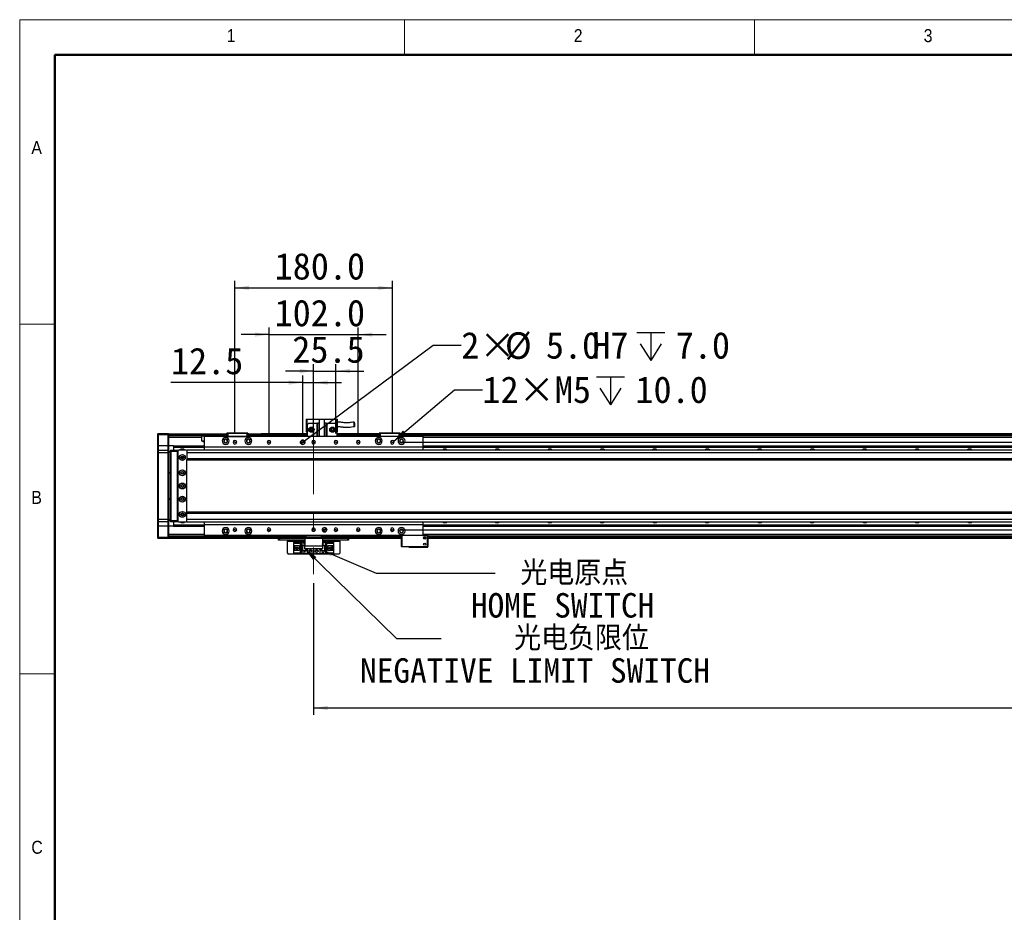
# Model space of a CAD drawing. Header units: millimetres. Extents: x 40 to 3320, y 40 to 2336.
# Tile 3 of 8: x 40 to 1166, y 1315 to 2336. Entities that reach past the tile are written whole.
import ezdxf

# ---------------------------------------------------------------- set-up
doc = ezdxf.new("R2010")
doc.units = ezdxf.units.MM
doc.header["$LTSCALE"] = 8
doc.linetypes.add('CENTERX2', pattern=[20.32, 12.7, -2.54, 2.54, -2.54])
doc.layers.add('DIMNS', color=7, linetype='Continuous')
doc.styles.add('SLDTEXTSTYLE1', font='Gothic.ttf', dxfattribs={"width": 0.913})
doc.styles.add('SLDTEXTSTYLE8', font='txt')
doc.styles.add('SLDTEXTSTYLE9', font='txt', dxfattribs={"bigfont": 'bigfont'})
doc.dimstyles.new('SLDDIMSTYLE0', dxfattribs={"dimtxt": 30.4, "dimasz": 16, "dimexe": 0, "dimexo": 0.0625, "dimgap": 7.6, "dimtad": 2, "dimdec": 1, "dimrnd": 1e-09, "dimzin": 4, "dimdsep": 46, "dimtxsty": 'SLDTEXTSTYLE8', "dimsah": 1, "dimcen": 0.09, "dimadec": 0, "dimazin": 1, "dimtfac": 1, "dimtdec": 1, "dimtofl": 0, "dimtmove": 0, "dimatfit": 3, "dimfxl": 0, "dimfrac": 2, "dimtolj": 1, "dimtzin": 12, "dimarcsym": 0})
doc.dimstyles.new('SLDDIMSTYLE1', dxfattribs={"dimtxt": 30.4, "dimasz": 16, "dimexe": 0, "dimexo": 0.0625, "dimgap": 7.6, "dimtad": 2, "dimdec": 1, "dimrnd": 1e-09, "dimzin": 4, "dimdsep": 46, "dimtxsty": 'SLDTEXTSTYLE8', "dimsah": 1, "dimcen": 0.09, "dimadec": 0, "dimazin": 1, "dimtfac": 1, "dimtdec": 1, "dimtmove": 0, "dimatfit": 0, "dimfxl": 0, "dimfrac": 2, "dimtolj": 1, "dimtzin": 12, "dimarcsym": 0})
doc.dimstyles.new('SLDDIMSTYLE2', dxfattribs={"dimtxt": 0.18, "dimasz": 16, "dimexe": 0, "dimexo": 0.0625, "dimgap": 0, "dimtad": 0, "dimtih": 1, "dimtoh": 1, "dimdec": 0, "dimrnd": 1e-09, "dimzin": 0, "dimdsep": 46, "dimtxsty": 'Standard', "dimsah": 1, "dimcen": 0.09, "dimadec": 0, "dimazin": 0, "dimtfac": 16, "dimtdec": 0, "dimtofl": 0, "dimtmove": 0, "dimatfit": 3, "dimfxl": 0, "dimfrac": 2, "dimtolj": 1, "dimtzin": 0, "dimarcsym": 0})
doc.dimstyles.new('SLDDIMSTYLE3', dxfattribs={"dimtxt": 30.4, "dimasz": 16, "dimexe": 0, "dimexo": 0.0625, "dimgap": 7.6, "dimtad": 2, "dimdec": 1, "dimrnd": 1e-09, "dimzin": 12, "dimdsep": 46, "dimtxsty": 'SLDTEXTSTYLE8', "dimsah": 1, "dimcen": 0.09, "dimadec": 0, "dimazin": 3, "dimtfac": 1, "dimtdec": 1, "dimtmove": 0, "dimatfit": 0, "dimfxl": 0, "dimfrac": 2, "dimtolj": 1, "dimtzin": 12, "dimarcsym": 0})
doc.dimstyles.new('SLDDIMSTYLE7', dxfattribs={"dimtxt": 30.4, "dimasz": 16, "dimexe": 0, "dimexo": 0.0625, "dimgap": 7.6, "dimtad": 0, "dimtih": 1, "dimtoh": 1, "dimdec": 1, "dimrnd": 1e-09, "dimzin": 4, "dimdsep": 46, "dimtxsty": 'SLDTEXTSTYLE8', "dimsah": 1, "dimcen": 0, "dimadec": 0, "dimazin": 1, "dimtfac": 1, "dimtdec": 1, "dimtofl": 0, "dimtmove": 0, "dimatfit": 3, "dimfxl": 0, "dimfrac": 2, "dimtolj": 1, "dimtzin": 12, "dimarcsym": 0})
doc.dimstyles.new('SLDDIMSTYLE8', dxfattribs={"dimtxt": 30.4, "dimasz": 16, "dimexe": 0, "dimexo": 0.0625, "dimgap": 7.6, "dimtad": 0, "dimtih": 1, "dimtoh": 1, "dimdec": 1, "dimrnd": 1e-09, "dimzin": 12, "dimdsep": 46, "dimtxsty": 'SLDTEXTSTYLE8', "dimsah": 1, "dimcen": 0, "dimadec": 0, "dimazin": 3, "dimtfac": 1, "dimtdec": 1, "dimtofl": 0, "dimtmove": 0, "dimatfit": 3, "dimfxl": 0, "dimfrac": 2, "dimtolj": 1, "dimtzin": 12, "dimarcsym": 0})

# ---------------------------------------------------------------- blocks, each defined once
blk = doc.blocks.new('_D_22')
at = {"layer": 'DIMNS'}
for p, q in [((325, 1863), (325, 1984)), ((427, 1863), (427, 1984)), ((325, 1976), (293, 1976)), ((325, 1976), (427, 1976)), ((427, 1976), (459, 1976))]:
    blk.add_line(p, q, dxfattribs=at)
for points in [[(325, 1976), (309, 1978.4), (309, 1973.6)], [(427, 1976), (443, 1973.6), (443, 1978.4)]]:
    blk.add_solid(points, dxfattribs=at)
at = {"layer": 'DIMNS', "insert": (331.4, 2015.9), "char_height": 30.4, "attachment_point": 1, "style": 'SLDTEXTSTYLE8'}
blk.add_mtext('102.0', dxfattribs=at)
blk = doc.blocks.new('_D_23')
at = {"layer": 'DIMNS'}
for p, q in [((286, 1863), (286, 2037.4)), ((466, 1863), (466, 2037.4)), ((286, 2029.4), (466, 2029.4))]:
    blk.add_line(p, q, dxfattribs=at)
for points in [[(286, 2029.4), (302, 2027), (302, 2031.8)], [(466, 2029.4), (450, 2031.8), (450, 2027)]]:
    blk.add_solid(points, dxfattribs=at)
at = {"layer": 'DIMNS', "insert": (331.4, 2069.3), "char_height": 30.4, "attachment_point": 1, "style": 'SLDTEXTSTYLE8'}
blk.add_mtext('180.0', dxfattribs=at)
blk = doc.blocks.new('_D_24')
at = {"layer": 'DIMNS'}
for p, q in [((2434, 1852.9), (2434, 1884.9)), ((476.1, 1852.9), (2442, 1852.9)), ((2434, 1852.9), (2434, 1752.9)), ((476.1, 1752.9), (2442, 1752.9)), ((2434, 1752.9), (2434, 1720.9))]:
    blk.add_line(p, q, dxfattribs=at)
for points in [[(2434, 1852.9), (2436.4, 1868.9), (2431.6, 1868.9)], [(2434, 1752.9), (2431.6, 1736.9), (2436.4, 1736.9)]]:
    blk.add_solid(points, dxfattribs=at)
at = {"layer": 'DIMNS', "insert": (2394.1, 1751.9), "char_height": 30.4, "attachment_point": 1, "rotation": 90, "style": 'SLDTEXTSTYLE8'}
blk.add_mtext('100.0', dxfattribs=at)
blk = doc.blocks.new('SW_SYMBOL_HOLE_DEPTH')
at = {"layer": 'DIMNS', "color": 0}
for p, q in [((0, 7000), (6400, 7000)), ((3200, 7000), (3200, 600)), ((800, 4440), (3200, 600)), ((5600, 4440), (3200, 600))]:
    blk.add_line(p, q, dxfattribs=at)
blk = doc.blocks.new('_D_25')
at = {"layer": 'DIMNS'}
for p, q in [((365.5, 1854.4), (512.8, 1963.7)), ((512.8, 1963.7), (544.8, 1963.7))]:
    blk.add_line(p, q, dxfattribs=at)
blk.add_solid([(365.5, 1854.4), (379.7, 1862), (376.9, 1865.8)], dxfattribs=at)
at = {"layer": 'DIMNS', "xscale": 0.004985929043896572, "yscale": 0.004985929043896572, "zscale": 0.004985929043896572}
blk.add_blockref('SW_SYMBOL_HOLE_DEPTH', (745.4, 1943.4), dxfattribs=at)
at = {"layer": 'DIMNS', "char_height": 30.4, "attachment_point": 1, "style": 'SLDTEXTSTYLE8'}
for s, insert in [('2×', (544.8, 1978.9)), ('%%c', (594.6, 1978.6)), ('5.0', (641.5, 1978.9)), ('H7', (694.5, 1978.9)), ('7.0', (789.9, 1978.9))]:
    blk.add_mtext(s, dxfattribs=dict(at, insert=insert))
blk = doc.blocks.new('_D_26')
at = {"layer": 'DIMNS'}
for p, q in [((467.6, 1854.2), (537, 1912.9)), ((537, 1912.9), (569, 1912.9))]:
    blk.add_line(p, q, dxfattribs=at)
blk.add_solid([(467.6, 1854.2), (481.3, 1862.7), (478.2, 1866.4)], dxfattribs=at)
at = {"layer": 'DIMNS', "xscale": 0.004985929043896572, "yscale": 0.004985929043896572, "zscale": 0.004985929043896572}
blk.add_blockref('SW_SYMBOL_HOLE_DEPTH', (699.3, 1892.7), dxfattribs=at)
at = {"layer": 'DIMNS', "char_height": 30.4, "attachment_point": 1, "style": 'SLDTEXTSTYLE8'}
for s, insert in [('12×M5', (569, 1928.2)), ('10.0', (743.8, 1928.2))]:
    blk.add_mtext(s, dxfattribs=dict(at, insert=insert))
blk = doc.blocks.new('_D_27')
at = {"layer": 'DIMNS'}
for p, q in [((376, 1863), (376, 1942.3)), ((401.5, 1863), (401.5, 1942.3)), ((376, 1934.3), (344, 1934.3)), ((376, 1934.3), (401.5, 1934.3)), ((401.5, 1934.3), (433.5, 1934.3))]:
    blk.add_line(p, q, dxfattribs=at)
for points in [[(376, 1934.3), (360, 1936.7), (360, 1931.9)], [(401.5, 1934.3), (417.5, 1931.9), (417.5, 1936.7)]]:
    blk.add_solid(points, dxfattribs=at)
at = {"layer": 'DIMNS', "insert": (351.6, 1974.2), "char_height": 30.4, "attachment_point": 1, "style": 'SLDTEXTSTYLE8'}
blk.add_mtext('25.5', dxfattribs=at)
blk = doc.blocks.new('_D_28')
at = {"layer": 'DIMNS'}
for p, q in [((363.5, 1863), (363.5, 1929.1)), ((376, 1905.2), (376, 1929.1)), ((363.5, 1921.1), (212.9, 1921.1)), ((363.5, 1921.1), (376, 1921.1)), ((376, 1921.1), (408, 1921.1))]:
    blk.add_line(p, q, dxfattribs=at)
for points in [[(363.5, 1921.1), (347.5, 1923.5), (347.5, 1918.7)], [(376, 1921.1), (392, 1918.7), (392, 1923.5)]]:
    blk.add_solid(points, dxfattribs=at)
at = {"layer": 'DIMNS', "insert": (212.9, 1961), "char_height": 30.4, "attachment_point": 1, "style": 'SLDTEXTSTYLE8'}
blk.add_mtext('12.5', dxfattribs=at)
blk = doc.blocks.new('_D_34')
at = {"layer": 'DIMNS'}
for p, q in [((2176, 1705.2), (2176, 1541.1)), ((376, 1691.8), (376, 1541.1)), ((376, 1549.1), (2176, 1549.1))]:
    blk.add_line(p, q, dxfattribs=at)
for points in [[(376, 1549.1), (392, 1546.7), (392, 1551.5)], [(2176, 1549.1), (2160, 1551.5), (2160, 1546.7)]]:
    blk.add_solid(points, dxfattribs=at)
at = {"layer": 'DIMNS', "insert": (1227.2, 1589), "char_height": 30.4, "attachment_point": 1, "style": 'SLDTEXTSTYLE8'}
blk.add_mtext('1800.0', dxfattribs=at)
blk = doc.blocks.new('SW_NOTE_8')
at = {"layer": 'DIMNS', "color": 0, "char_height": 28, "attachment_point": 2}
for s, insert, style in [(' 光电原点', (78, 14.1), 'SLDTEXTSTYLE9'), ('HOME SWITCH', (77.1, -22.9), 'SLDTEXTSTYLE8')]:
    blk.add_mtext(s, dxfattribs=dict(at, insert=insert, style=style))
blk = doc.blocks.new('SW_NOTE_9')
at = {"layer": 'DIMNS', "color": 0, "char_height": 28, "attachment_point": 2}
for s, insert, style in [('    光电负限位', (110.7, 14.6), 'SLDTEXTSTYLE9'), ('NEGATIVE LIMIT SWITCH', (107.5, -22.4), 'SLDTEXTSTYLE8')]:
    blk.add_mtext(s, dxfattribs=dict(at, insert=insert, style=style))
blk = doc.blocks.new('SW_DOWELSYMBOL_3')
at = {"linetype": 'Continuous', "lineweight": 18}
h = blk.add_hatch(color=0, dxfattribs=at)
edge = h.paths.add_edge_path(flags=0)
edge.add_arc((0, 0), 2.5, 180, 270)
edge.add_line((0, -2.5), (0, 0))
edge.add_line((0, 0), (-2.5, 0))
h = blk.add_hatch(color=0, dxfattribs=at)
edge = h.paths.add_edge_path(flags=0)
edge.add_arc((0, 0), 2.5, 0, 90)
edge.add_line((0, 2.5), (0, 0))
edge.add_line((0, 0), (2.5, 0))
at = {"layer": 'DIMNS', "color": 0}
blk.add_circle((0, 0), 2.5, dxfattribs=at)
blk = doc.blocks.new('SW_DOWELSYMBOL_4')
at = {"linetype": 'Continuous', "lineweight": 18}
h = blk.add_hatch(color=0, dxfattribs=at)
edge = h.paths.add_edge_path(flags=0)
edge.add_arc((0, 0), 2.5, 180, 270)
edge.add_line((0, -2.5), (0, 0))
edge.add_line((0, 0), (-2.5, 0))
h = blk.add_hatch(color=0, dxfattribs=at)
edge = h.paths.add_edge_path(flags=0)
edge.add_arc((0, 0), 2.5, 0, 90)
edge.add_line((0, 2.5), (0, 0))
edge.add_line((0, 0), (2.5, 0))
at = {"layer": 'DIMNS', "color": 0}
blk.add_circle((0, 0), 2.5, dxfattribs=at)

msp = doc.modelspace()

# ---------------------------------------------------------------- linework, layer by layer
at = {"color": 7, "linetype": 'Continuous', "lineweight": 18}
for p, q in [((3320, 2336), (40, 2336)), ((40, 2336), (40, 40)), ((480, 2296), (480, 2336)), ((880, 2336), (880, 2296)), ((80, 2296), (3280, 2296)), ((80, 2296), (80, 80)), ((80, 1988), (40, 1988)), ((40, 1588), (80, 1588))]:
    msp.add_line(p, q, dxfattribs=at)
at = {"color": 7, "linetype": 'Continuous', "lineweight": 50}
for p, q in [((3280, 2296), (80, 2296)), ((80, 2296), (80, 80))]:
    msp.add_line(p, q, dxfattribs=at)
at = {"color": 7, "linetype": 'Continuous', "lineweight": 25}
for p, q in [((367.45, 1879.19), (368.45, 1879.19)), ((367.45, 1879.19), (367.45, 1864.79)), ((368.45, 1872.79), (368.45, 1879.19)), ((368.45, 1879.19), (382.45, 1879.19)), ((370.45, 1874.79), (368.45, 1872.79)), ((368.45, 1872.79), (368.45, 1859.39)), ((370.45, 1874.79), (379.95, 1874.79)), ((379.95, 1859.39), (379.95, 1874.79)), ((379.95, 1874.79), (380.45, 1874.79)), ((380.45, 1874.79), (380.45, 1859.39)), ((382.45, 1874.79), (380.45, 1874.79)), ((382.45, 1879.39), (382.45, 1859.39)), ((382.45, 1879.39), (388.45, 1879.39)), ((388.45, 1859.39), (388.45, 1879.39)), ((388.45, 1879.19), (402.45, 1879.19)), ((390.45, 1874.79), (388.45, 1874.79)), ((390.45, 1859.39), (390.45, 1874.79)), ((390.45, 1874.79), (390.95, 1874.79)), ((390.95, 1874.79), (400.45, 1874.79)), ((390.95, 1874.79), (390.95, 1859.39)), ((402.45, 1872.79), (400.45, 1874.79)), ((402.45, 1879.19), (403.45, 1879.19)), ((402.45, 1879.19), (402.45, 1872.79)), ((402.45, 1872.79), (402.45, 1859.39)), ((403.45, 1864.79), (403.45, 1879.19)), ((197.95, 1862.59), (198.25, 1862.89)), ((197.95, 1861.39), (197.95, 1862.59)), ((197.95, 1861.39), (198.25, 1861.39)), ((197.95, 1848.89), (197.95, 1861.39)), ((198.25, 1862.89), (198.25, 1861.39)), ((198.25, 1862.89), (209.65, 1862.89)), ((198.25, 1861.39), (198.25, 1848.89)), ((209.65, 1861.39), (198.25, 1861.39)), ((209.65, 1861.39), (209.65, 1862.89)), ((209.65, 1862.89), (209.95, 1862.59)), ((209.65, 1848.89), (209.65, 1861.39)), ((209.65, 1861.39), (209.95, 1861.39)), ((209.95, 1862.59), (209.95, 1861.39)), ((209.95, 1862.39), (276.95, 1862.39)), ((209.95, 1861.39), (209.95, 1848.89)), ((276.95, 1860.39), (209.95, 1860.39)), ((248.31, 1858.39), (209.95, 1858.39)), ((248.31, 1854.29), (248.31, 1858.39)), ((500.95, 1859.39), (250.95, 1859.39)), ((250.95, 1859.39), (250.95, 1847.39)), ((276.95, 1863.09), (277.25, 1863.39)), ((276.95, 1859.39), (276.95, 1863.09)), ((277.95, 1863.09), (276.95, 1863.09)), ((277.95, 1859.39), (276.95, 1859.39)), ((276.95, 1859.39), (276.95, 1859.39)), ((277.25, 1863.39), (278.08, 1863.39)), ((277.95, 1863.09), (278.08, 1863.39)), ((277.95, 1863.09), (277.95, 1859.39)), ((299.95, 1863.09), (277.95, 1863.09)), ((277.95, 1859.39), (299.95, 1859.39)), ((278.08, 1863.39), (299.83, 1863.39)), ((299.95, 1863.09), (299.83, 1863.39)), ((299.83, 1863.39), (300.65, 1863.39)), ((299.95, 1859.39), (299.95, 1863.09)), ((300.95, 1863.09), (299.95, 1863.09)), ((300.95, 1859.39), (299.95, 1859.39)), ((300.65, 1863.39), (300.95, 1863.09)), ((300.95, 1863.09), (300.95, 1859.39)), ((300.95, 1862.39), (368.45, 1862.39)), ((368.45, 1860.39), (300.95, 1860.39)), ((300.95, 1859.39), (300.95, 1859.39)), ((315.95, 1862.69), (368.45, 1862.69)), ((315.95, 1862.69), (315.95, 1862.49)), ((315.95, 1862.49), (368.45, 1862.49)), ((315.95, 1862.39), (315.95, 1862.49)), ((367.45, 1864.79), (368.45, 1864.79)), ((402.45, 1864.79), (403.45, 1864.79)), ((402.45, 1862.69), (450.95, 1862.69)), ((402.45, 1862.49), (450.95, 1862.49)), ((402.45, 1862.39), (450.95, 1862.39)), ((450.95, 1860.39), (402.45, 1860.39)), ((450.95, 1863.09), (451.25, 1863.39)), ((450.95, 1859.39), (450.95, 1863.09)), ((451.95, 1863.09), (450.95, 1863.09)), ((451.25, 1863.39), (452.08, 1863.39)), ((451.95, 1863.09), (452.08, 1863.39)), ((451.95, 1863.09), (451.95, 1859.39)), ((473.95, 1863.09), (451.95, 1863.09)), ((452.08, 1863.39), (473.83, 1863.39)), ((473.95, 1863.09), (473.83, 1863.39)), ((473.83, 1863.39), (474.65, 1863.39)), ((473.95, 1859.39), (473.95, 1863.09)), ((474.95, 1863.09), (473.95, 1863.09)), ((474.65, 1863.39), (474.95, 1863.09)), ((474.95, 1863.09), (474.95, 1859.39)), ((474.95, 1862.69), (2076.95, 1862.69)), ((474.95, 1862.49), (2076.95, 1862.49)), ((474.95, 1862.39), (2076.95, 1862.39)), ((2076.95, 1860.39), (474.95, 1860.39)), ((500.95, 1859.39), (500.95, 1847.39)), ((197.95, 1848.89), (198.25, 1848.89)), ((197.95, 1843.59), (197.95, 1848.89)), ((198.25, 1848.89), (198.25, 1843.89)), ((209.65, 1848.89), (198.25, 1848.89)), ((209.65, 1843.89), (209.65, 1848.89)), ((209.65, 1848.89), (209.95, 1848.89)), ((209.95, 1848.89), (209.95, 1843.59)), ((215.95, 1848.89), (209.95, 1848.89)), ((215.95, 1848.89), (250.95, 1848.89)), ((215.95, 1848.89), (215.95, 1848.6)), ((215.95, 1848.6), (250.95, 1848.6)), ((215.95, 1848.6), (215.95, 1847.7)), ((215.95, 1847.7), (250.95, 1847.7)), ((215.95, 1847.7), (215.95, 1847.41)), ((215.95, 1847.41), (250.95, 1847.41)), ((215.95, 1847.41), (215.95, 1843.89)), ((250.95, 1854.29), (248.31, 1854.29)), ((500.95, 1847.39), (250.95, 1847.39)), ((250.95, 1847.39), (250.95, 1843.89)), ((285.95, 1852.89), (283.85, 1852.89)), ((285.95, 1852.89), (288.05, 1852.89)), ((324.95, 1852.89), (322.85, 1852.89)), ((324.95, 1852.89), (327.05, 1852.89)), ((363.45, 1852.89), (360.95, 1852.89)), ((363.45, 1852.89), (365.95, 1852.89)), ((375.95, 1852.89), (373.85, 1852.89)), ((375.95, 1852.89), (378.05, 1852.89)), ((401.45, 1852.89), (399.35, 1852.89)), ((401.45, 1852.89), (403.55, 1852.89)), ((426.95, 1852.89), (424.85, 1852.89)), ((426.95, 1852.89), (429.05, 1852.89)), ((465.95, 1852.89), (463.85, 1852.89)), ((465.95, 1852.89), (468.05, 1852.89)), ((500.95, 1848.89), (2050.95, 1848.89)), ((500.95, 1848.6), (2050.95, 1848.6)), ((500.95, 1847.7), (2050.95, 1847.7)), ((500.95, 1847.41), (2050.95, 1847.41)), ((500.95, 1847.39), (500.95, 1843.89)), ((198.25, 1843.89), (197.95, 1843.59)), ((197.95, 1840.89), (197.95, 1843.59)), ((197.95, 1764.89), (197.95, 1840.89)), ((198.25, 1840.89), (197.95, 1840.89)), ((198.25, 1843.89), (198.25, 1840.89)), ((198.25, 1843.89), (209.65, 1843.89)), ((198.25, 1840.89), (198.25, 1764.89)), ((209.65, 1840.89), (198.25, 1840.89)), ((209.65, 1840.89), (209.65, 1843.89)), ((209.65, 1843.89), (209.95, 1843.59)), ((209.65, 1764.89), (209.65, 1840.89)), ((209.65, 1840.89), (209.95, 1840.89)), ((209.95, 1843.59), (209.95, 1840.89)), ((209.95, 1842.39), (212.45, 1842.39)), ((212.45, 1841.39), (209.95, 1841.39)), ((209.95, 1840.89), (209.95, 1764.89)), ((212.45, 1843.59), (212.75, 1843.89)), ((212.45, 1842.39), (212.45, 1843.59)), ((212.45, 1763.39), (212.45, 1842.39)), ((212.45, 1842.39), (212.75, 1842.39)), ((212.75, 1843.89), (212.75, 1842.39)), ((212.75, 1843.89), (219.95, 1843.89)), ((212.75, 1842.39), (212.75, 1763.39)), ((219.95, 1842.39), (212.75, 1842.39)), ((219.95, 1843.89), (219.95, 1842.39)), ((219.95, 1843.89), (221.45, 1843.89)), ((221.15, 1843.59), (219.95, 1843.59)), ((219.95, 1842.39), (219.95, 1763.39)), ((220.95, 1841.89), (220.45, 1841.89)), ((220.45, 1841.89), (220.45, 1763.89)), ((221.45, 1843.89), (220.95, 1843.39)), ((220.95, 1843.39), (220.95, 1762.39)), ((230.45, 1843.89), (221.45, 1843.89)), ((227.1, 1835.89), (224.81, 1835.89)), ((230.95, 1843.39), (230.45, 1843.89)), ((2321.45, 1843.89), (230.95, 1843.89)), ((230.95, 1843.89), (230.95, 1843.39)), ((230.95, 1843.25), (230.95, 1843.39)), ((230.95, 1843.25), (230.95, 1840.89)), ((2321.95, 1840.89), (230.95, 1840.89)), ((230.95, 1840.89), (230.95, 1833.89)), ((2321.95, 1833.89), (230.95, 1833.89)), ((230.95, 1833.89), (230.95, 1832.89)), ((230.95, 1832.89), (2321.95, 1832.89)), ((230.95, 1772.89), (230.95, 1832.89)), ((209.95, 1818.39), (212.45, 1818.39)), ((212.45, 1817.39), (209.95, 1817.39)), ((209.95, 1788.39), (212.45, 1788.39)), ((212.45, 1787.39), (209.95, 1787.39)), ((224.81, 1769.89), (227.1, 1769.89)), ((2321.95, 1772.89), (230.95, 1772.89)), ((230.95, 1771.89), (230.95, 1772.89)), ((230.95, 1771.89), (2321.95, 1771.89)), ((230.95, 1764.89), (230.95, 1771.89)), ((197.95, 1762.19), (197.95, 1764.89)), ((198.25, 1764.89), (197.95, 1764.89)), ((198.25, 1761.89), (197.95, 1762.19)), ((197.95, 1756.89), (197.95, 1762.19)), ((198.25, 1756.89), (197.95, 1756.89)), ((197.95, 1744.39), (197.95, 1756.89)), ((198.25, 1764.89), (198.25, 1761.89)), ((198.25, 1764.89), (209.65, 1764.89)), ((209.65, 1761.89), (198.25, 1761.89)), ((198.25, 1761.89), (198.25, 1756.89)), ((209.65, 1756.89), (198.25, 1756.89)), ((198.25, 1756.89), (198.25, 1744.39)), ((209.65, 1761.89), (209.65, 1764.89)), ((209.65, 1764.89), (209.95, 1764.89)), ((209.65, 1761.89), (209.95, 1762.19)), ((209.65, 1756.89), (209.65, 1761.89)), ((209.95, 1756.89), (209.65, 1756.89)), ((209.65, 1744.39), (209.65, 1756.89)), ((209.95, 1764.89), (209.95, 1762.19)), ((209.95, 1764.39), (212.45, 1764.39)), ((212.45, 1763.39), (209.95, 1763.39)), ((209.95, 1762.19), (209.95, 1756.89)), ((209.95, 1756.89), (209.95, 1744.39)), ((215.95, 1756.88), (209.95, 1756.88)), ((212.45, 1762.19), (212.45, 1763.39)), ((212.45, 1763.39), (212.75, 1763.39)), ((212.45, 1762.19), (212.75, 1761.89)), ((212.75, 1763.39), (212.75, 1761.89)), ((212.75, 1763.39), (219.95, 1763.39)), ((219.95, 1761.89), (212.75, 1761.89)), ((215.95, 1761.89), (215.95, 1758.37)), ((215.95, 1758.37), (250.95, 1758.37)), ((215.95, 1758.37), (215.95, 1758.08)), ((215.95, 1758.08), (250.95, 1758.08)), ((215.95, 1758.08), (215.95, 1757.18)), ((215.95, 1757.18), (250.95, 1757.18)), ((215.95, 1757.18), (215.95, 1756.88)), ((215.95, 1756.88), (250.95, 1756.88)), ((219.95, 1763.39), (219.95, 1761.89)), ((219.95, 1762.19), (221.15, 1762.19)), ((221.45, 1761.89), (219.95, 1761.89)), ((220.45, 1763.89), (220.95, 1763.89)), ((220.95, 1762.39), (221.45, 1761.89)), ((221.45, 1761.89), (230.45, 1761.89)), ((230.45, 1761.89), (230.95, 1762.39)), ((230.95, 1762.53), (230.95, 1764.89)), ((230.95, 1764.89), (2321.95, 1764.89)), ((230.95, 1762.39), (230.95, 1762.53)), ((230.95, 1761.89), (230.95, 1762.39)), ((230.95, 1761.89), (2321.45, 1761.89)), ((250.95, 1761.89), (250.95, 1758.39)), ((500.95, 1758.39), (250.95, 1758.39)), ((250.95, 1758.39), (250.95, 1746.39)), ((500.95, 1761.89), (500.95, 1758.39)), ((500.95, 1758.39), (500.95, 1746.39)), ((500.95, 1758.37), (2050.95, 1758.37)), ((500.95, 1758.08), (2050.95, 1758.08)), ((500.95, 1757.18), (2050.95, 1757.18)), ((500.95, 1756.88), (2050.95, 1756.88)), ((365.95, 1745.38), (209.95, 1745.38)), ((500.95, 1746.39), (250.95, 1746.39)), ((285.95, 1752.89), (283.85, 1752.89)), ((285.95, 1752.89), (288.05, 1752.89)), ((324.95, 1752.89), (322.85, 1752.89)), ((324.95, 1752.89), (327.05, 1752.89)), ((365.95, 1744.39), (365.95, 1746.39)), ((366.95, 1746.39), (366.95, 1744.39)), ((375.95, 1752.89), (373.85, 1752.89)), ((375.95, 1752.89), (378.05, 1752.89)), ((384.95, 1744.39), (384.95, 1746.39)), ((388.45, 1752.89), (385.95, 1752.89)), ((385.95, 1746.39), (385.95, 1744.39)), ((476.45, 1745.38), (385.95, 1745.38)), ((388.45, 1752.89), (390.95, 1752.89)), ((401.45, 1752.89), (399.35, 1752.89)), ((401.45, 1752.89), (403.55, 1752.89)), ((426.95, 1752.89), (424.85, 1752.89)), ((426.95, 1752.89), (429.05, 1752.89)), ((465.95, 1752.89), (463.85, 1752.89)), ((465.95, 1752.89), (468.05, 1752.89)), ((476.75, 1746.39), (476.45, 1746.09)), ((476.45, 1733.69), (476.45, 1746.09)), ((476.75, 1746.09), (476.45, 1746.09)), ((476.75, 1746.09), (476.88, 1746.39)), ((476.75, 1746.09), (476.75, 1733.69)), ((506.15, 1746.09), (476.75, 1746.09)), ((500.95, 1746.69), (506.45, 1746.69)), ((500.95, 1746.39), (506.03, 1746.39)), ((506.15, 1746.09), (506.03, 1746.39)), ((506.03, 1746.39), (506.15, 1746.39)), ((506.45, 1746.09), (506.15, 1746.39)), ((506.15, 1733.69), (506.15, 1746.09)), ((506.45, 1746.09), (506.15, 1746.09)), ((506.45, 1746.09), (506.45, 1746.69)), ((506.45, 1746.09), (506.45, 1733.69)), ((2047.45, 1745.38), (506.45, 1745.38)), ((198.25, 1744.39), (197.95, 1744.39)), ((197.95, 1743.19), (197.95, 1744.39)), ((198.25, 1742.89), (197.95, 1743.19)), ((198.25, 1744.39), (198.25, 1742.89)), ((198.25, 1744.39), (209.65, 1744.39)), ((209.65, 1742.89), (198.25, 1742.89)), ((209.65, 1742.89), (209.65, 1744.39)), ((209.95, 1744.39), (209.65, 1744.39)), ((209.95, 1743.19), (209.65, 1742.89)), ((209.95, 1744.39), (209.95, 1743.19)), ((209.95, 1743.19), (209.95, 1742.89)), ((365.95, 1742.89), (209.95, 1742.89)), ((335.95, 1740.89), (335.95, 1742.89)), ((336.95, 1740.89), (335.95, 1740.89)), ((336.95, 1742.89), (336.95, 1740.89)), ((365.95, 1740.89), (336.95, 1740.89)), ((345.95, 1740.89), (345.95, 1739.89)), ((345.95, 1726.09), (345.95, 1739.89)), ((353.25, 1737.79), (353.25, 1738.59)), ((353.25, 1738.59), (362.45, 1738.59)), ((361.55, 1737.79), (353.25, 1737.79)), ((353.25, 1737.79), (353.25, 1737.29)), ((361.05, 1737.29), (353.25, 1737.29)), ((353.25, 1734.69), (353.25, 1737.29)), ((353.25, 1734.69), (359.45, 1734.69)), ((353.25, 1729.09), (353.25, 1734.69)), ((354.55, 1729.09), (354.55, 1734.69)), ((355.05, 1734.34), (355.05, 1734.69)), ((359.45, 1734.34), (355.05, 1734.34)), ((355.05, 1729.44), (355.05, 1734.34)), ((359.45, 1734.69), (359.45, 1729.09)), ((361.05, 1737.29), (361.55, 1737.79)), ((361.05, 1726.49), (361.05, 1737.29)), ((361.55, 1725.99), (361.55, 1737.79)), ((362.45, 1738.59), (362.45, 1734.89)), ((362.45, 1738.59), (365.95, 1738.59)), ((362.45, 1734.89), (365.95, 1734.89)), ((362.45, 1734.89), (362.45, 1728.89)), ((362.95, 1734.89), (362.95, 1728.89)), ((363.25, 1734.89), (363.25, 1728.89)), ((364.85, 1737.09), (365.05, 1737.09)), ((365.45, 1735.89), (364.85, 1737.09)), ((365.05, 1737.49), (365.85, 1737.49)), ((365.05, 1737.09), (365.05, 1737.49)), ((365.95, 1736.89), (365.45, 1735.89)), ((365.85, 1737.49), (365.85, 1737.09)), ((365.85, 1737.09), (365.95, 1737.09)), ((366.95, 1744.39), (365.95, 1744.39)), ((365.95, 1742.89), (365.95, 1744.39)), ((385.95, 1742.89), (365.95, 1742.89)), ((365.95, 1742.89), (365.95, 1734.39)), ((365.95, 1734.39), (385.95, 1734.39)), ((365.95, 1730.89), (365.95, 1734.39)), ((384.95, 1744.39), (366.95, 1744.39)), ((385.95, 1744.39), (384.95, 1744.39)), ((385.95, 1744.39), (385.95, 1742.89)), ((385.95, 1742.89), (385.95, 1734.39)), ((476.45, 1742.89), (385.95, 1742.89)), ((414.95, 1740.89), (385.95, 1740.89)), ((385.95, 1738.59), (389.45, 1738.59)), ((385.95, 1736.49), (386.45, 1737.49)), ((386.05, 1736.29), (385.95, 1736.29)), ((385.95, 1734.89), (389.45, 1734.89)), ((385.95, 1734.39), (385.95, 1730.89)), ((386.05, 1735.89), (386.05, 1736.29)), ((386.85, 1735.89), (386.05, 1735.89)), ((386.45, 1737.49), (387.05, 1736.29)), ((386.85, 1736.29), (386.85, 1735.89)), ((387.05, 1736.29), (386.85, 1736.29)), ((388.65, 1728.89), (388.65, 1734.89)), ((388.95, 1728.89), (388.95, 1734.89)), ((389.45, 1734.89), (389.45, 1738.59)), ((389.45, 1738.59), (398.65, 1738.59)), ((389.45, 1728.89), (389.45, 1734.89)), ((398.65, 1737.79), (390.35, 1737.79)), ((390.35, 1737.79), (390.85, 1737.29)), ((390.35, 1737.79), (390.35, 1725.99)), ((390.85, 1737.29), (390.85, 1726.49)), ((398.65, 1737.29), (390.85, 1737.29)), ((392.45, 1734.69), (398.65, 1734.69)), ((392.45, 1729.09), (392.45, 1734.69)), ((396.85, 1734.34), (392.45, 1734.34)), ((396.85, 1734.69), (396.85, 1734.34)), ((396.85, 1734.34), (396.85, 1729.44)), ((397.35, 1734.69), (397.35, 1729.09)), ((398.65, 1738.59), (398.65, 1737.79)), ((398.65, 1737.29), (398.65, 1737.79)), ((398.65, 1737.29), (398.65, 1734.69)), ((398.65, 1734.69), (398.65, 1729.09)), ((405.95, 1739.89), (405.95, 1740.89)), ((405.95, 1739.89), (405.95, 1726.09)), ((414.95, 1740.89), (414.95, 1742.89)), ((415.95, 1740.89), (414.95, 1740.89)), ((415.95, 1742.89), (415.95, 1740.89)), ((476.75, 1733.39), (476.45, 1733.69)), ((476.45, 1733.69), (476.75, 1733.69)), ((476.75, 1733.69), (506.15, 1733.69)), ((476.75, 1733.69), (476.88, 1733.39)), ((476.88, 1733.39), (476.75, 1733.39)), ((506.03, 1733.39), (476.88, 1733.39)), ((484.95, 1733.09), (484.95, 1733.39)), ((504.1, 1742.89), (501.81, 1742.89)), ((506.15, 1733.69), (506.03, 1733.39)), ((506.15, 1733.39), (506.03, 1733.39)), ((506.15, 1733.69), (506.45, 1733.69)), ((506.45, 1733.69), (506.15, 1733.39)), ((2047.45, 1742.89), (506.45, 1742.89)), ((506.45, 1733.09), (506.45, 1733.69)), ((345.95, 1726.09), (346.95, 1725.09)), ((404.95, 1725.09), (346.95, 1725.09)), ((359.45, 1729.09), (353.25, 1729.09)), ((353.25, 1726.49), (353.25, 1729.09)), ((353.25, 1726.49), (361.05, 1726.49)), ((353.25, 1726.49), (353.25, 1725.99)), ((353.25, 1725.99), (361.55, 1725.99)), ((353.25, 1725.19), (353.25, 1725.99)), ((362.45, 1725.19), (353.25, 1725.19)), ((355.05, 1729.09), (355.05, 1729.44)), ((355.05, 1729.44), (359.45, 1729.44)), ((356.01, 1732.69), (356.01, 1731.09)), ((357.85, 1732.69), (356.01, 1732.69)), ((356.01, 1731.09), (357.85, 1731.09)), ((357.85, 1732.69), (357.85, 1731.09)), ((361.55, 1725.99), (361.05, 1726.49)), ((362.45, 1728.89), (362.45, 1725.19)), ((368.45, 1728.89), (362.45, 1728.89)), ((368.45, 1725.19), (362.45, 1725.19)), ((364.85, 1727.49), (365.05, 1727.49)), ((365.45, 1726.29), (364.85, 1727.49)), ((365.05, 1727.89), (365.85, 1727.89)), ((365.05, 1727.49), (365.05, 1727.89)), ((366.05, 1727.49), (365.45, 1726.29)), ((365.85, 1727.89), (365.85, 1727.49)), ((365.85, 1727.49), (366.05, 1727.49)), ((385.95, 1730.89), (365.95, 1730.89)), ((367.65, 1728.89), (367.65, 1730.89)), ((367.95, 1728.89), (367.95, 1730.89)), ((368.45, 1730.89), (368.45, 1728.89)), ((368.45, 1728.89), (368.45, 1725.19)), ((373.95, 1725.19), (368.45, 1725.19)), ((375.95, 1730.89), (375.95, 1727.19)), ((383.45, 1725.19), (377.95, 1725.19)), ((383.45, 1728.89), (383.45, 1730.89)), ((383.45, 1725.19), (383.45, 1728.89)), ((389.45, 1728.89), (383.45, 1728.89)), ((389.45, 1725.19), (383.45, 1725.19)), ((383.95, 1730.89), (383.95, 1728.89)), ((384.25, 1730.89), (384.25, 1728.89)), ((385.85, 1726.69), (386.45, 1727.89)), ((386.05, 1726.69), (385.85, 1726.69)), ((386.05, 1726.29), (386.05, 1726.69)), ((386.85, 1726.29), (386.05, 1726.29)), ((386.45, 1727.89), (387.05, 1726.69)), ((386.85, 1726.69), (386.85, 1726.29)), ((387.05, 1726.69), (386.85, 1726.69)), ((389.45, 1725.19), (389.45, 1728.89)), ((398.65, 1725.19), (389.45, 1725.19)), ((390.85, 1726.49), (390.35, 1725.99)), ((390.35, 1725.99), (398.65, 1725.99)), ((390.85, 1726.49), (398.65, 1726.49)), ((392.45, 1729.44), (396.85, 1729.44)), ((398.65, 1729.09), (392.45, 1729.09)), ((395.89, 1732.69), (394.05, 1732.69)), ((394.05, 1731.09), (394.05, 1732.69)), ((394.05, 1731.09), (395.89, 1731.09)), ((395.89, 1731.09), (395.89, 1732.69)), ((396.85, 1729.44), (396.85, 1729.09)), ((398.65, 1729.09), (398.65, 1726.49)), ((398.65, 1725.99), (398.65, 1726.49)), ((398.65, 1725.99), (398.65, 1725.19)), ((404.95, 1725.09), (405.95, 1726.09)), ((484.95, 1733.09), (506.45, 1733.09))]:
    msp.add_line(p, q, dxfattribs=at)
at = {"color": 8, "linetype": 'Continuous', "lineweight": 25}
for p, q in [((276.95, 1861.89), (209.95, 1861.89)), ((368.45, 1861.89), (300.95, 1861.89)), ((450.95, 1861.89), (402.45, 1861.89)), ((2076.95, 1861.89), (474.95, 1861.89)), ((2050.95, 1858.39), (500.95, 1858.39)), ((250.95, 1747.38), (209.95, 1747.38)), ((2050.95, 1747.38), (500.95, 1747.38)), ((365.95, 1743.89), (209.95, 1743.89)), ((345.95, 1739.89), (365.95, 1739.89)), ((476.45, 1743.89), (385.95, 1743.89)), ((385.95, 1739.89), (405.95, 1739.89)), ((504.1, 1743.89), (501.81, 1743.89)), ((2047.45, 1743.89), (506.45, 1743.89))]:
    msp.add_line(p, q, dxfattribs=at)
at = {"color": 7, "linetype": 'Continuous', "lineweight": 25}
for centre, radius in [((373.45, 1867.29), 3), ((373.45, 1867.29), 1.7), ((373.45, 1867.29), 1.6), ((397.45, 1867.29), 3), ((397.45, 1867.29), 1.7), ((397.45, 1867.29), 1.6), ((225.95, 1835.39), 3.36), ((225.95, 1835.39), 1.7), ((225.95, 1835.39), 1.25), ((225.95, 1817.89), 3.36), ((225.95, 1817.89), 1.7), ((225.95, 1817.89), 1.25), ((225.95, 1802.89), 3.36), ((225.95, 1802.89), 1.7), ((225.95, 1802.89), 1.25), ((225.95, 1787.89), 3.36), ((225.95, 1787.89), 1.7), ((225.95, 1787.89), 1.25), ((225.95, 1770.39), 3.36), ((225.95, 1770.39), 1.7), ((225.95, 1770.39), 1.25), ((502.95, 1743.39), 1.25), ((502.95, 1736.39), 1.25), ((372.45, 1728.39), 1.75), ((372.45, 1728.39), 1.25), ((379.45, 1728.39), 1.75), ((379.45, 1728.39), 1.25)]:
    msp.add_circle(centre, radius, dxfattribs=at)
for centre, radius, start, end in [((275.45, 1854.39), 4, 0, 180), ((301.45, 1854.39), 4, 0, 180), ((450.45, 1854.39), 4, 0, 180), ((476.45, 1854.39), 4, 0, 180), ((275.45, 1854.39), 4, 180, 0), ((275.45, 1854.39), 2.25, 0, 180), ((275.45, 1854.39), 2.25, 180, 0), ((275.45, 1854.39), 2, 90, 270), ((275.45, 1854.39), 2, 270, 90), ((285.95, 1852.89), 2.1, 0, 180), ((285.95, 1852.89), 2.1, 180, 0), ((301.45, 1854.39), 4, 180, 0), ((301.45, 1854.39), 2.25, 0, 180), ((301.45, 1854.39), 2.25, 180, 0), ((301.45, 1854.39), 2, 90, 270), ((301.45, 1854.39), 2, 270, 90), ((324.95, 1852.89), 2.1, 0, 180), ((324.95, 1852.89), 2.1, 180, 0), ((363.45, 1852.89), 2.5, 0, 180), ((363.45, 1852.89), 2.5, 180, 0), ((375.95, 1852.89), 2.1, 0, 180), ((375.95, 1852.89), 2.1, 180, 0), ((401.45, 1852.89), 2.1, 0, 180), ((401.45, 1852.89), 2.1, 180, 0), ((426.95, 1852.89), 2.1, 0, 180), ((426.95, 1852.89), 2.1, 180, 0), ((450.45, 1854.39), 4, 180, 0), ((450.45, 1854.39), 2.25, 0, 180), ((450.45, 1854.39), 2.25, 180, 0), ((450.45, 1854.39), 2, 90, 270), ((450.45, 1854.39), 2, 270, 90), ((465.95, 1852.89), 2.1, 0, 180), ((465.95, 1852.89), 2.1, 180, 0), ((476.45, 1854.39), 4, 180, 0), ((476.45, 1854.39), 2.25, 0, 180), ((476.45, 1854.39), 2.25, 180, 0), ((476.45, 1854.39), 2, 90, 270), ((476.45, 1854.39), 2, 270, 90), ((225.95, 1841.39), 3.75, 41.71073, 138.28927), ((525.95, 1841.39), 3.75, 41.71072, 138.28928), ((585.95, 1841.39), 3.75, 41.71072, 138.28928), ((645.95, 1841.39), 3.75, 41.71072, 138.28928), ((705.95, 1841.39), 3.75, 41.71072, 138.28928), ((765.95, 1841.39), 3.75, 41.71072, 138.28928), ((825.95, 1841.39), 3.75, 41.71072, 138.28928), ((885.95, 1841.39), 3.75, 41.71072, 138.28928), ((945.95, 1841.39), 3.75, 41.71072, 138.28928), ((1005.95, 1841.39), 3.75, 41.71072, 138.28928), ((1065.95, 1841.39), 3.75, 41.71072, 138.28928), ((1125.95, 1841.39), 3.75, 41.71072, 138.28928), ((225.95, 1764.38), 3.75, 221.71073, 318.28927), ((525.95, 1764.38), 3.75, 221.71072, 318.28928), ((585.95, 1764.38), 3.75, 221.71072, 318.28928), ((645.95, 1764.38), 3.75, 221.71072, 318.28928), ((705.95, 1764.38), 3.75, 221.71072, 318.28928), ((765.95, 1764.38), 3.75, 221.71072, 318.28928), ((825.95, 1764.38), 3.75, 221.71072, 318.28928), ((885.95, 1764.38), 3.75, 221.71072, 318.28928), ((945.95, 1764.38), 3.75, 221.71072, 318.28928), ((1005.95, 1764.38), 3.75, 221.71072, 318.28928), ((1065.95, 1764.38), 3.75, 221.71072, 318.28928), ((1125.95, 1764.38), 3.75, 221.71072, 318.28928), ((275.45, 1751.38), 4, 0, 180), ((275.45, 1751.38), 4, 180, 0), ((275.45, 1751.38), 2.25, 0, 180), ((275.45, 1751.38), 2.25, 180, 0), ((275.45, 1751.38), 2, 90, 270), ((275.45, 1751.38), 2, 270, 90), ((285.95, 1752.89), 2.1, 0, 180), ((285.95, 1752.89), 2.1, 180, 0), ((301.45, 1751.38), 4, 0, 180), ((301.45, 1751.38), 4, 180, 0), ((301.45, 1751.38), 2.25, 0, 180), ((301.45, 1751.38), 2.25, 180, 0), ((301.45, 1751.38), 2, 90, 270), ((301.45, 1751.38), 2, 270, 90), ((324.95, 1752.89), 2.1, 0, 180), ((324.95, 1752.89), 2.1, 180, 0), ((375.95, 1752.89), 2.1, 0, 180), ((375.95, 1752.89), 2.1, 180, 0), ((388.45, 1752.89), 2.5, 0, 180), ((388.45, 1752.89), 2.5, 180, 0), ((401.45, 1752.89), 2.1, 0, 180), ((401.45, 1752.89), 2.1, 180, 0), ((426.95, 1752.89), 2.1, 0, 180), ((426.95, 1752.89), 2.1, 180, 0), ((450.45, 1751.38), 4, 0, 180), ((450.45, 1751.38), 4, 180, 0), ((450.45, 1751.38), 2.25, 0, 180), ((450.45, 1751.38), 2.25, 180, 0), ((450.45, 1751.38), 2, 90, 270), ((450.45, 1751.38), 2, 270, 90), ((465.95, 1752.89), 2.1, 0, 180), ((465.95, 1752.89), 2.1, 180, 0), ((476.45, 1751.38), 4, 0, 180), ((476.45, 1751.38), 4, 180, 0), ((476.45, 1751.38), 2.25, 0, 180), ((476.45, 1751.38), 2.25, 180, 0), ((476.45, 1751.38), 2, 90, 270), ((476.45, 1751.38), 2, 270, 90), ((373.95, 1727.19), 2, 270, 0), ((377.95, 1727.19), 2, 180, 270)]:
    msp.add_arc(centre, radius, start, end, dxfattribs=at)
for points, knots in [([(373.24, 1866.16), (373.11, 1866.18), (372.85, 1866.22), (372.51, 1866.45), (372.25, 1866.77), (372.11, 1867.17), (372.09, 1867.61), (372.23, 1868.05), (372.49, 1868.42), (372.73, 1868.58), (372.85, 1868.66)], [0, 0, 0, 0, 0.115352, 0.231254, 0.3517774, 0.4770087, 0.6065212, 0.7402431, 0.8783581, 1, 1, 1, 1]), ([(373.45, 1866.14), (373.46, 1866.14), (373.58, 1866.14), (373.81, 1866.18), (374.13, 1866.34), (374.38, 1866.58), (374.55, 1866.9), (374.62, 1867.24), (374.58, 1867.6), (374.44, 1867.92), (374.2, 1868.18), (373.9, 1868.37), (373.55, 1868.45), (373.2, 1868.43), (372.87, 1868.3), (372.59, 1868.08), (372.4, 1867.79), (372.3, 1867.45), (372.3, 1867.09), (372.41, 1866.76), (372.62, 1866.47), (372.9, 1866.25), (373.13, 1866.19), (373.24, 1866.16)], [0, 0, 0, 0, 0.0017194, 0.0516363, 0.1015514, 0.151463, 0.2013767, 0.2512938, 0.3012079, 0.3511197, 0.4010337, 0.4509477, 0.5008654, 0.5507773, 0.6006892, 0.650603, 0.7005195, 0.7504344, 0.8003457, 0.8502594, 0.9001746, 0.9500903, 1, 1, 1, 1]), ([(374.06, 1868.66), (374.19, 1868.57), (374.46, 1868.39), (374.72, 1867.96), (374.83, 1867.49), (374.76, 1867.02), (374.55, 1866.61), (374.23, 1866.32), (373.91, 1866.19), (373.72, 1866.16), (373.66, 1866.16)], [0, 0, 0, 0, 0.140799, 0.2880652, 0.4304361, 0.5679425, 0.7005945, 0.8284725, 0.9515828, 1, 1, 1, 1]), ([(397.32, 1866.16), (397.27, 1866.16), (397.07, 1866.17), (396.75, 1866.28), (396.41, 1866.55), (396.17, 1866.93), (396.08, 1867.39), (396.15, 1867.88), (396.39, 1868.32), (396.66, 1868.56), (396.83, 1868.65), (396.85, 1868.66)], [0, 0, 0, 0, 0.04883896, 0.16802443, 0.29192245, 0.4205438, 0.55395788, 0.69216473, 0.83492927, 0.98191113, 1, 1, 1, 1]), ([(397.66, 1866.16), (397.8, 1866.18), (398.08, 1866.23), (398.44, 1866.49), (398.69, 1866.83), (398.81, 1867.24), (398.8, 1867.67), (398.66, 1868.07), (398.41, 1868.42), (398.18, 1868.58), (398.06, 1868.66)], [0, 0, 0, 0, 0.1248067, 0.2498407, 0.3748591, 0.4998577, 0.6248428, 0.7498302, 0.874829, 1, 1, 1, 1]), ([(422.19, 1875.94), (421.15, 1875.77), (419.33, 1875.49), (416.95, 1875.11), (415.14, 1874.97), (413.56, 1874.94), (411.79, 1875.02), (409.93, 1875.24), (408.03, 1875.53), (406.51, 1875.75), (405.09, 1875.89), (404.15, 1875.94), (403.59, 1875.92), (403.45, 1875.91)], [0, 0, 0, 0, 0.1728202, 0.3012095, 0.3945074, 0.4621978, 0.5503028, 0.6704399, 0.754268, 0.8531345, 0.9124958, 0.9778865, 1, 1, 1, 1]), ([(403.45, 1870.9), (403.82, 1870.92), (404.71, 1870.96), (406.08, 1870.78), (407.5, 1870.58), (408.77, 1870.39), (409.87, 1870.24), (410.83, 1870.13), (412.07, 1870.02), (413.9, 1869.95), (416.5, 1870.04), (419.5, 1870.46), (421.64, 1870.81), (422.76, 1871)], [0, 0, 0, 0, 0.0561689, 0.1350523, 0.2093711, 0.2758292, 0.3326395, 0.3788405, 0.4216809, 0.5224874, 0.6560404, 0.8185898, 1, 1, 1, 1]), ([(421.81, 1874.78), (421.84, 1875.03), (421.89, 1875.53), (422.07, 1875.93), (422.29, 1875.97), (422.52, 1875.69), (422.74, 1875.18), (422.93, 1874.49), (423.07, 1873.68), (423.14, 1872.84), (423.15, 1872.06), (423.08, 1871.44), (422.93, 1871.05), (422.74, 1870.96), (422.53, 1871.07), (422.35, 1871.41), (422.18, 1871.94), (422.02, 1872.68), (421.91, 1873.42), (421.84, 1873.97), (421.81, 1874.23), (421.8, 1874.31), (421.8, 1874.33), (421.8, 1874.41), (421.8, 1874.56), (421.81, 1874.7), (421.81, 1874.78)], [0, 0, 0, 0, 0.0648175, 0.1297796, 0.1897322, 0.2426183, 0.2944131, 0.3462433, 0.3987242, 0.4521996, 0.5066014, 0.5614525, 0.6160519, 0.6697725, 0.7270689, 0.7653775, 0.8036915, 0.8589092, 0.9142292, 0.9495547, 0.9640014, 0.9648511, 0.9657591, 0.9687105, 0.9805281, 1, 1, 1, 1]), ([(248.31, 1858.39), (248.31, 1858.62), (248.3, 1859.07), (248.3, 1859.62), (248.39, 1860.02), (248.62, 1860.25), (248.96, 1860.35), (249.4, 1860.38), (249.92, 1860.39), (250.47, 1860.39), (250.96, 1860.35), (251.32, 1860.23), (251.52, 1859.99), (251.59, 1859.71), (251.59, 1859.48), (251.59, 1859.39)], [0, 0, 0, 0, 0.0993954, 0.1988604, 0.276023, 0.3535476, 0.4229729, 0.4944056, 0.5724472, 0.6539444, 0.7356392, 0.8141555, 0.8853017, 0.9548881, 1, 1, 1, 1]), ([(397.24, 1866.16), (397.11, 1866.2), (396.86, 1866.27), (396.59, 1866.51), (396.42, 1866.75), (396.32, 1867.02), (396.3, 1867.23), (396.3, 1867.36), (396.31, 1867.39), (396.31, 1867.39), (396.31, 1867.4), (396.31, 1867.4), (396.31, 1867.4), (396.31, 1867.4)], [0, 0, 0, 0, 0.2369287, 0.4416975, 0.6142418, 0.7545068, 0.9380793, 0.982965, 0.9897866, 0.995206, 0.9975495, 0.9997672, 1, 1, 1, 1]), ([(250.95, 1853.91), (250.82, 1853.84), (250.54, 1853.67), (250.22, 1853.47), (249.95, 1853.41), (249.78, 1853.45), (249.55, 1853.56), (249.14, 1853.8), (248.71, 1854.05), (248.4, 1854.24), (248.31, 1854.29)], [0, 0, 0, 0, 0.150834, 0.331408, 0.3776945, 0.4236354, 0.4991489, 0.6374801, 0.9016836, 1, 1, 1, 1])]:
    msp.add_open_spline(points, degree=3, knots=knots, dxfattribs=at)
at = {"layer": 'DIMNS', "linetype": 'CENTERX2', "lineweight": 18}
msp.add_line((375.95, 1895.08), (375.95, 1701.94), dxfattribs=at)

# ---------------------------------------------------------------- block references
at = {"layer": 'DIMNS'}
for name, p in [('SW_DOWELSYMBOL_3', (363.45, 1852.89)), ('SW_DOWELSYMBOL_4', (388.45, 1752.89)), ('SW_NOTE_8', (583.46, 1703.31)), ('SW_NOTE_9', (521.6, 1628.31))]:
    msp.add_blockref(name, p, dxfattribs=at)

# ---------------------------------------------------------------- texts
at = {"color": 7, "linetype": 'Continuous', "lineweight": 0, "char_height": 14.82, "attachment_point": 1, "style": 'SLDTEXTSTYLE1'}
for s, insert in [('1', (276.67, 2325.17)), ('2', (673.33, 2325.17)), ('3', (1073.33, 2325.17)), ('A', (53.33, 2197.17)), ('B', (53.33, 1797.17)), ('C', (53.33, 1397.17))]:
    msp.add_mtext(s, dxfattribs=dict(at, insert=insert))

# ---------------------------------------------------------------- dimensions: what is measured, and where the dimension line sits
at = {"layer": 'DIMNS'}
for base, p1, p2, dimstyle, picture, middle in [((465.95, 2029.36), (285.95, 1852.89), (465.95, 1852.89), 'SLDDIMSTYLE1', '_D_23', (379.78, 2029.36)), ((426.95, 1976.04), (324.95, 1852.89), (426.95, 1852.89), 'SLDDIMSTYLE1', '_D_22', (379.78, 1976.04)), ((401.45, 1934.31), (375.95, 1852.89), (401.45, 1852.89), 'SLDDIMSTYLE3', '_D_27', (389.03, 1934.31)), ((375.95, 1921.09), (363.45, 1852.89), (375.95, 1895.08), 'SLDDIMSTYLE3', '_D_28', (250.39, 1921.09)), ((2175.95, 1549.09), (375.95, 1701.94), (2175.95, 1715.35), 'SLDDIMSTYLE0', '_D_34', (1286.64, 1549.09))]:
    dim = msp.add_linear_dim(base=base, p1=p1, p2=p2, dimstyle=dimstyle, dxfattribs=at)
    dim.commit()
    dim.dimension.update_dxf_attribs({"geometry": picture, "text_midpoint": middle, "dimtype": 160})
dim = msp.add_diameter_dim_2p(p1=(361.44, 1851.4), p2=(365.46, 1854.38), text='2×<>H7{\\fGDT;x}7.0', dimstyle='SLDDIMSTYLE7', dxfattribs=at)
dim.commit()
dim.dimension.update_dxf_attribs({"geometry": '_D_25', "text_midpoint": (693.83, 1963.67), "dimtype": 163})
dim = msp.add_radius_dim(center=(465.95, 1852.89), mpoint=(467.56, 1854.24), text='12×M5{\\fGDT;x}10.0', dimstyle='SLDDIMSTYLE8', override={"dimpost": '<>'}, dxfattribs=at)
dim.commit()
dim.dimension.update_dxf_attribs({"geometry": '_D_26', "text_midpoint": (693.83, 1912.87), "dimtype": 164})
dim = msp.add_linear_dim(base=(2433.95, 1752.89), p1=(465.95, 1852.89), p2=(465.95, 1752.89), angle=90, dimstyle='SLDDIMSTYLE1', dxfattribs=at)
dim.commit()
dim.dimension.update_dxf_attribs({"geometry": '_D_24', "text_midpoint": (2433.95, 1800.29), "dimtype": 160})

# ---------------------------------------------------------------- leaders
for points in [[(365.95, 1730.89), (470.8, 1628.31), (521.6, 1628.31)], [(382.45, 1730.89), (447.38, 1703.31), (583.46, 1703.31)]]:
    msp.add_leader(points, dimstyle='SLDDIMSTYLE2', dxfattribs=at)

doc.saveas('drawing.dxf')
